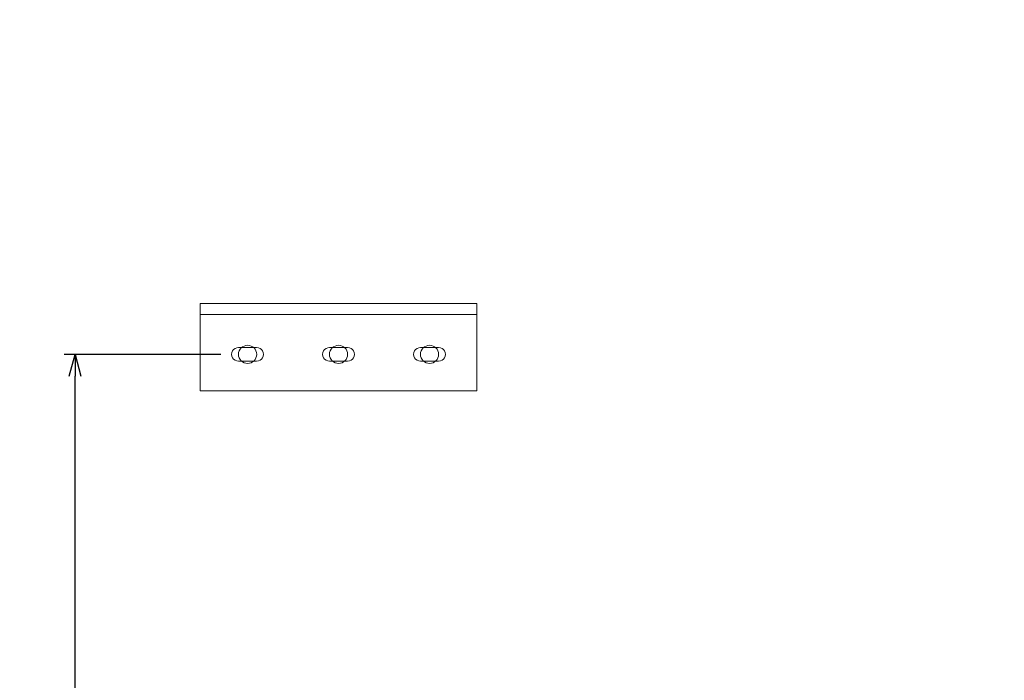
# Model space of a CAD drawing. Extents: x 23 to 1533, y 6 to 258.
# Tile 5 of 16: x 87 to 155, y 136 to 181. Entities that reach past the tile are written whole.
import ezdxf

# ---------------------------------------------------------------- set-up
doc = ezdxf.new("R2010")
doc.units = 0
doc.header["$MEASUREMENT"] = 0
for name, color, linetype, lineweight in [('B_ANNO_DIM', 7, 'Continuous', 18), ('B_STEEL', 92, 'Continuous', 18), ('B_STEEL_BOLT', 3, 'Continuous', 18)]:
    doc.layers.add(name, color=color, linetype=linetype, lineweight=lineweight)
doc.styles.get("Standard").update_dxf_attribs({"font": 'calibri.ttf'})
doc.dimstyles.new('Annotative', dxfattribs={"dimscale": 0, "dimtxt": 0.0625, "dimasz": 0.0625, "dimexe": 0.03125, "dimexo": 0.03125, "dimgap": 0.03125, "dimtad": 1, "dimdec": 3, "dimzin": 3, "dimdsep": 46, "dimlunit": 4, "dimtxsty": 'Standard', "dimblk": 'OPEN30', "dimcen": 0.03125, "dimaunit": 1, "dimadec": 0, "dimazin": 3, "dimtfac": 0.75, "dimtdec": 3, "dimtofl": 0, "dimtmove": 0, "dimatfit": 3, "dimldrblk": 'OPEN30', "dimfxl": 1, "dimtfill": 1, "dimfrac": 1, "dimtolj": 1, "dimtzin": 0, "dimarcsym": 0})

# ---------------------------------------------------------------- blocks, each defined once
blk = doc.blocks.new('_Open30')
at = {"color": 0, "linetype": 'ByBlock', "lineweight": -2}
for p, q in [((-1, 0.268), (0, 0)), ((0, 0), (-1, -0.268)), ((0, 0), (-1, 0))]:
    blk.add_line(p, q, dxfattribs=at)
blk = doc.blocks.new('*D129')
at = {"layer": 'B_ANNO_DIM', "color": 0, "lineweight": -2, "transparency": 16777216}
for p, q in [((78.659, 152.391), (67.903, 152.391)), ((68.653, 99.887), (68.653, 150.891)), ((76.502, 98.387), (67.903, 98.387))]:
    blk.add_line(p, q, dxfattribs=at)
at = {"layer": 'Defpoints', "color": 0, "transparency": 16777216}
for p in [(68.653, 152.391), (79.409, 152.391), (77.252, 98.387)]:
    blk.add_point(p, dxfattribs=at)
at = {"layer": 'B_ANNO_DIM', "color": 0, "lineweight": -2, "transparency": 16777216, "xscale": 1.5, "yscale": 1.5, "zscale": 1.5}
for p, rotation in [((68.653, 152.391), 90), ((68.653, 98.387), 270)]:
    blk.add_blockref('_Open30', p, dxfattribs=dict(at, rotation=rotation))
at = {"layer": 'B_ANNO_DIM', "color": 0, "transparency": 16777216, "insert": (66.836, 122.168), "char_height": 1.5, "attachment_point": 5, "rotation": 90, "bg_fill": 3, "box_fill_scale": 1.25, "bg_fill_color": 256, "bg_fill_true_color": 13158600, "bg_fill_transparency": 0}
blk.add_mtext('\\A1;5\'-0{\\H0.7x;\\S1#2;}"', dxfattribs=at)
blk = doc.blocks.new('*U127')
at = {"layer": 'B_STEEL'}
blk.add_line((96.253, 155.1391, 0.8422), (77.253, 155.1391, 0.8422), dxfattribs=at)
at = {"layer": 'B_STEEL', "elevation": 0.8422, "flags": 128}
blk.add_lwpolyline([(77.253, 149.8911), (96.253, 149.8911), (96.253, 155.8911), (77.253, 155.8911), (77.253, 149.8911)], dxfattribs=at)
at = {"layer": 'B_STEEL', "elevation": 0.8422}
for points in [[(86.129, 152.8591, 1.0042369), (86.129, 151.9231), (87.377, 151.9231, 1.0037753), (87.377, 152.8591)], [(92.3788, 152.8592, 1.0042369), (92.3788, 151.9232), (93.6268, 151.9232, 1.0037753), (93.6268, 152.8592)]]:
    blk.add_lwpolyline(points, format="xyb", close=True, dxfattribs=at)
at = {"layer": 'B_STEEL_BOLT'}
for centre in [(80.5027, 152.3912, 0.8422), (86.7527, 152.3912, 0.8422), (93.0027, 152.3912, 0.8422)]:
    blk.add_circle(centre, 0.625, dxfattribs=at)
at = {"layer": 'B_ANNO_DIM'}
dim = blk.add_linear_dim(base=(68.6533, 152.3912, 0.8422), p1=(77.2522, 98.3874, 0.8422), p2=(79.4088, 152.3912, 0.8422), angle=90, text='5\'-0{\\H0.7x;\\S1#2;}"', dimstyle='Annotative', dxfattribs=at)
dim.commit()
dim.dimension.update_dxf_attribs({"geometry": '*D129', "text_midpoint": (68.6533, 122.1677, 0.8422), "dimtype": 160})
at = {"layer": 'B_STEEL', "elevation": 0.8422}
blk.add_lwpolyline([(79.8788, 152.8592, 1.0042369), (79.8788, 151.9232), (81.1268, 151.9232, 1.0037753), (81.1268, 152.8592)], format="xyb", close=True, dxfattribs=at)

msp = doc.modelspace()

# ---------------------------------------------------------------- block references
msp.add_blockref('*U127', (22.505, 6))

doc.saveas('drawing.dxf')
